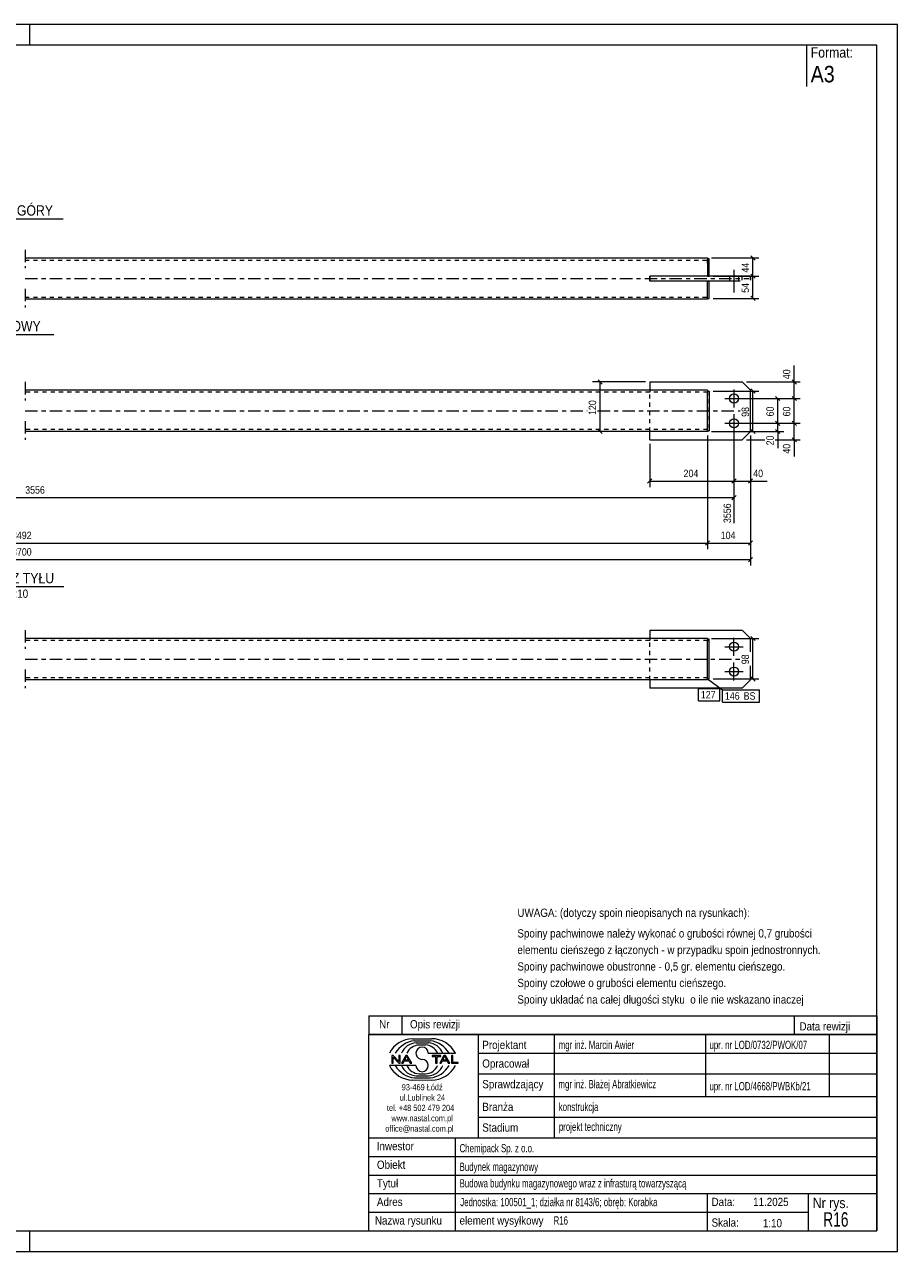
# Model space of a CAD drawing. Header units: millimetres. Extents: x 0 to 420, y 0 to 297.
# Tile 2 of 2: x 209 to 420, y 0 to 297. Entities that reach past the tile are written whole.
import ezdxf

# ---------------------------------------------------------------- set-up
doc = ezdxf.new("R2010")
doc.units = ezdxf.units.MM
for name, pattern in [('XKITLINE00', [0]), ('XKITLINE01', [4, 1, -1, 1, -1]), ('XKITLINE03', [6, 3, -1, 1, -1])]:
    doc.linetypes.add(name, pattern=pattern)
for name, color, linetype, lineweight in [('Arkusz rysunku', 3, 'Continuous', 0), ('Element', 2, 'Continuous', 0), ('Inny typ obiektu', 7, 'Continuous', 0), ('Wymiar', 4, 'Continuous', 0), ('Znak elementu', 2, 'Continuous', 0), ('Śruba', 3, 'Continuous', 0)]:
    doc.layers.add(name, color=color, linetype=linetype, lineweight=lineweight)
doc.styles.add('ARIAL', font='ARIAL.TTF')

msp = doc.modelspace()

# ---------------------------------------------------------------- linework, layer by layer
at = {"layer": 'Arkusz rysunku', "linetype": 'XKITLINE00', "lineweight": 0}
for p, q in [((420, 297), (0, 297)), ((210, 292), (210, 297)), ((420, 297), (415, 297)), ((420, 0), (420, 297)), ((415, 292), (5, 292)), ((415, 5), (415, 292)), ((5, 5), (415, 5)), ((210, 0), (210, 5)), ((0, 0), (420, 0))]:
    msp.add_line(p, q, dxfattribs=at)
at = {"layer": 'Element', "linetype": 'XKITLINE03', "lineweight": 0}
for p, q in [((208.82, 242.5), (208.82, 238)), ((208.82, 235.5), (384.02, 235.5)), ((208.82, 233), (208.82, 228.5)), ((208.82, 210.48), (208.82, 205.98)), ((208.82, 203.48), (344.9, 203.48)), ((347.42, 203.48), (381.9, 203.48)), ((208.82, 200.98), (208.82, 196.48)), ((208.82, 150.38), (208.82, 145.88)), ((208.82, 143.38), (381.9, 143.38)), ((208.82, 140.88), (208.82, 136.38))]:
    msp.add_line(p, q, dxfattribs=at)
at = {"layer": 'Element', "linetype": 'XKITLINE00', "lineweight": 0}
for p, q in [((208.82, 240.5), (374.02, 240.5)), ((374.02, 240.5), (374.02, 240.4)), ((374.02, 240.4), (374.02, 240.3)), ((374.02, 240.3), (374.02, 239.89)), ((374.42, 240.3), (374.02, 240.3)), ((374.02, 239.89), (374.02, 239.25)), ((374.02, 239.25), (374.02, 236.1)), ((374.42, 236.1), (374.42, 240.3)), ((384.42, 236.1), (360.02, 236.1)), ((360.02, 234.9), (360.02, 236.1)), ((381.9, 234.9), (360.02, 234.9)), ((374.02, 231.11), (374.02, 234.9)), ((374.42, 230.7), (374.42, 234.9)), ((382.42, 235.1), (382.42, 236.1)), ((384.42, 236.1), (384.42, 235.1)), ((374.02, 230.5), (208.82, 230.5)), ((374.02, 230.7), (374.02, 231.11)), ((374.02, 230.5), (374.02, 230.7)), ((374.02, 230.7), (374.42, 230.7)), ((374.02, 208.48), (208.82, 208.48)), ((360.02, 210.48), (360.02, 208.48)), ((360.02, 210.48), (382.42, 210.48)), ((374.02, 208.48), (374.02, 208.38)), ((374.02, 208.38), (374.02, 208.28)), ((374.02, 208.28), (374.02, 207.87)), ((374.02, 208.28), (374.42, 208.28)), ((374.42, 208.28), (374.42, 198.68)), ((382.42, 210.48), (384.42, 208.48)), ((384.42, 205.07), (384.42, 208.48)), ((374.02, 207.87), (374.02, 207.23)), ((374.02, 199.09), (374.02, 207.23)), ((384.42, 201.68), (384.42, 205.07)), ((374.02, 198.68), (374.02, 199.09)), ((384.42, 198.48), (384.42, 201.68)), ((374.02, 198.48), (208.82, 198.48)), ((360.02, 196.48), (360.02, 198.48)), ((360.02, 196.48), (382.42, 196.48)), ((374.02, 198.48), (374.02, 198.68)), ((374.42, 198.68), (374.02, 198.68)), ((382.42, 196.48), (384.42, 198.48)), ((360.02, 150.38), (360.02, 148.38)), ((360.02, 150.38), (382.42, 150.38)), ((382.42, 150.38), (384.42, 148.38)), ((374.02, 148.38), (208.82, 148.38)), ((374.02, 148.38), (374.02, 148.28)), ((374.02, 148.28), (374.02, 148.18)), ((374.02, 148.18), (374.02, 147.77)), ((374.42, 148.18), (374.02, 148.18)), ((374.02, 138.99), (374.02, 147.77)), ((374.42, 138.58), (374.42, 148.18)), ((384.42, 145.17), (384.42, 148.38)), ((384.42, 138.38), (384.42, 141.78)), ((374.02, 138.38), (208.82, 138.38)), ((360.02, 138.38), (360.02, 136.38)), ((374.02, 138.58), (374.02, 138.99)), ((374.02, 138.38), (374.02, 138.58)), ((374.02, 138.58), (374.42, 138.58)), ((384.42, 138.38), (382.42, 136.38)), ((382.42, 136.38), (360.02, 136.38))]:
    msp.add_line(p, q, dxfattribs=at)
at = {"layer": 'Element', "linetype": 'XKITLINE01', "lineweight": 0}
for p, q in [((208.82, 240), (374.02, 240)), ((374.02, 240.3), (374.02, 239.89)), ((374.02, 239.89), (374.02, 236.1)), ((374.02, 239.25), (374.02, 239.73)), ((374.02, 236.1), (360.02, 236.1)), ((360.02, 236.1), (360.02, 234.9)), ((360.02, 236.1), (360.02, 234.9)), ((374.02, 234.9), (360.02, 234.9)), ((374.02, 236.1), (374.42, 236.1)), ((374.02, 231.11), (374.02, 234.9)), ((374.02, 234.9), (374.42, 234.9)), ((382.42, 235.1), (382.42, 236.1)), ((384.42, 235.1), (384.42, 236.1)), ((208.82, 231), (374.02, 231)), ((374.02, 231.06), (374.02, 231.11)), ((374.02, 230.7), (374.02, 231.11)), ((374.02, 207.98), (208.82, 207.98)), ((360.02, 208.48), (360.02, 207.98)), ((360.02, 198.48), (360.02, 208.48)), ((374.02, 208.28), (374.02, 207.52)), ((374.02, 208.28), (374.02, 198.68)), ((374.02, 208.28), (374.42, 208.28)), ((374.42, 208.28), (374.42, 198.68)), ((374.02, 199.09), (374.02, 207.87)), ((374.02, 207.23), (374.02, 207.71)), ((374.02, 199.04), (374.02, 199.09)), ((374.02, 198.68), (374.02, 199.09)), ((374.02, 198.98), (208.82, 198.98)), ((360.02, 198.48), (360.02, 198.98)), ((374.02, 198.68), (374.42, 198.68)), ((374.02, 147.88), (208.82, 147.88)), ((360.02, 148.38), (360.02, 147.88)), ((360.02, 138.38), (360.02, 148.38)), ((374.02, 148.38), (374.02, 148.28)), ((374.02, 148.18), (374.02, 147.77)), ((374.02, 138.58), (374.02, 148.18)), ((374.02, 148.18), (374.42, 148.18)), ((374.02, 138.99), (374.02, 147.77)), ((374.42, 138.58), (374.42, 148.18)), ((374.02, 138.88), (208.82, 138.88)), ((360.02, 138.38), (360.02, 138.88)), ((360.02, 138.48), (360.02, 138.38)), ((360.02, 138.48), (360.02, 138.38)), ((374.02, 138.58), (374.02, 138.99)), ((374.02, 138.58), (374.42, 138.58)), ((374.02, 138.38), (374.02, 138.48))]:
    msp.add_line(p, q, dxfattribs=at)
at = {"layer": 'Inny typ obiektu', "linetype": 'XKITLINE00', "lineweight": 0}
for p, q in [((398, 292), (398, 282)), ((195.46, 250), (218.06, 250)), ((186.72, 222), (215.8, 222)), ((196.89, 160.98), (218.19, 160.98)), ((292, 57), (292, 52.5)), ((292, 57), (415, 57)), ((300, 57), (300, 52.5)), ((395, 57), (395, 52.5)), ((415, 57), (415, 52.5)), ((415, 52.5), (292, 52.5)), ((292, 5), (292, 52.5)), ((292, 52.5), (415, 52.5)), ((302.62, 51.49), (307.23, 51.5)), ((303.07, 50.99), (306.86, 51)), ((303.46, 50.49), (306.45, 50.49)), ((318.5, 52.5), (318.5, 27.5)), ((337, 27.5), (337, 52.5)), ((373.5, 52.5), (373.5, 37.5)), ((403.5, 52.5), (403.5, 37.5)), ((415, 52.5), (415, 5)), ((304.2, 49.98), (305.73, 49.99)), ((306.42, 47.99), (312.98, 47.99)), ((318.5, 48), (415, 48)), ((303.43, 45.01), (297, 45.01)), ((297.93, 47.44), (297.57, 47.44)), ((297.57, 47.44), (297.57, 45.56)), ((297.57, 45.56), (297.9, 45.56)), ((297.9, 47.04), (299.29, 45.56)), ((297.9, 45.56), (297.9, 47.04)), ((299.31, 45.96), (297.93, 47.44)), ((299.29, 45.56), (299.65, 45.56)), ((299.65, 47.44), (299.31, 47.44)), ((299.31, 47.44), (299.31, 45.96)), ((299.65, 45.56), (299.65, 47.44)), ((300.96, 47.44), (299.94, 45.56)), ((299.94, 45.56), (300.31, 45.56)), ((300.31, 45.56), (300.61, 46.13)), ((300.61, 46.13), (301.71, 46.13)), ((300.71, 46.33), (301.14, 47.24)), ((301.6, 46.33), (300.71, 46.33)), ((301.33, 47.44), (300.96, 47.44)), ((301.14, 47.24), (301.6, 46.33)), ((302.41, 45.56), (301.33, 47.44)), ((301.71, 46.13), (302.02, 45.56)), ((302.02, 45.56), (302.41, 45.56)), ((309.43, 47.44), (307.34, 47.44)), ((307.34, 47.44), (307.34, 47.22)), ((307.34, 47.22), (308.21, 47.22)), ((308.21, 47.22), (308.21, 45.56)), ((308.21, 45.56), (308.56, 45.56)), ((308.56, 45.56), (308.56, 47.22)), ((308.56, 47.22), (309.43, 47.22)), ((310.21, 47.44), (309.2, 45.56)), ((309.2, 45.56), (309.57, 45.56)), ((309.43, 47.22), (309.43, 47.44)), ((309.57, 45.56), (309.86, 46.13)), ((309.86, 46.13), (310.96, 46.13)), ((309.96, 46.33), (310.39, 47.24)), ((310.86, 46.33), (309.96, 46.33)), ((310.59, 47.44), (310.21, 47.44)), ((310.4, 47.24), (310.39, 47.24)), ((310.4, 47.24), (310.86, 46.33)), ((311.67, 45.56), (310.59, 47.44)), ((310.96, 46.13), (311.27, 45.56)), ((311.27, 45.56), (311.67, 45.56)), ((312.36, 47.44), (312.01, 47.44)), ((312.01, 47.44), (312.01, 45.56)), ((312.01, 45.56), (313.66, 45.56)), ((312.36, 45.78), (312.36, 47.44)), ((313.66, 45.78), (312.36, 45.78)), ((313.66, 45.56), (313.66, 45.78)), ((303.07, 42.01), (306.86, 42)), ((303.46, 42.51), (306.45, 42.51)), ((304.2, 43.02), (305.73, 43.01)), ((318.5, 43), (415, 43)), ((302.62, 41.51), (307.23, 41.5)), ((318.5, 37.5), (415, 37.5)), ((318.5, 32.5), (415, 32.5)), ((292, 27.5), (415, 27.5)), ((313, 5), (313, 27.5)), ((292, 23), (415, 23)), ((292, 18.5), (415, 18.5)), ((292, 14), (415, 14)), ((374, 5), (374, 14)), ((398.5, 5), (398.5, 14)), ((292, 9.5), (398.5, 9.5)), ((292, 5), (415, 5))]:
    msp.add_line(p, q, dxfattribs=at)
for centre, radius, start, end in [((302.72, 45.08), 6.42, 90.8317, 153.0136), ((303.67, 45), 6.02, 95.7347, 150.2266), ((306.22, 46.41), 4.08, 22.7023, 86.7527), ((306.24, 44.98), 6.04, 29.8256, 84.1252), ((307.25, 45.07), 6.43, 27.0191, 90.199), ((303.7, 46.42), 4.07, 93.3428, 157.3393), ((304.33, 46.6), 3.38, 92.229, 155.8008), ((304.92, 47.99), 1.49, 0.0741, 179.9259), ((304.92, 47.99), 1.49, 179.9259, 270), ((305.59, 46.6), 3.39, 24.2351, 87.5913), ((302.72, 47.92), 6.42, 206.9864, 269.1683), ((303.67, 48), 6.02, 209.7734, 264.2653), ((303.7, 46.58), 4.07, 202.6607, 266.6572), ((304.33, 46.4), 3.38, 204.1992, 267.771), ((304.92, 45.01), 1.49, 180.0741, 359.9259), ((304.92, 45), 1.49, 0.0741, 90), ((305.59, 46.4), 3.39, 272.4087, 335.7649), ((306.22, 46.59), 4.08, 273.2473, 337.2977), ((306.24, 48.02), 6.04, 275.8748, 330.1744), ((307.25, 47.93), 6.43, 269.801, 332.9809)]:
    msp.add_arc(centre, radius, start, end, dxfattribs=at)
at = {"layer": 'Wymiar', "linetype": 'XKITLINE00', "lineweight": 0}
for p, q in [((384.51, 241.01), (385.53, 239.99)), ((375.02, 240.5), (386.46, 240.5)), ((385.02, 236.1), (385.02, 240.5)), ((375.42, 236.1), (386.46, 236.1)), ((375.42, 236.1), (386.46, 236.1)), ((384.51, 236.61), (385.53, 235.59)), ((384.51, 236.61), (385.53, 235.59)), ((385.02, 230.7), (385.02, 236.1)), ((375.42, 230.7), (386.46, 230.7)), ((384.51, 231.21), (385.53, 230.19)), ((395.02, 210.48), (395.02, 214.5)), ((395.02, 210.48), (395.02, 214.5)), ((347.51, 210.99), (348.53, 209.97)), ((394.51, 210.99), (395.53, 209.97)), ((359.02, 210.48), (346.16, 210.48)), ((348.02, 198.48), (348.02, 210.48)), ((375.42, 208.28), (386.46, 208.28)), ((383.42, 210.48), (396.46, 210.48)), ((384.51, 208.79), (385.53, 207.77)), ((385.02, 198.48), (385.02, 208.28)), ((395.02, 206.48), (395.02, 210.48)), ((381.42, 206.48), (396.46, 206.48)), ((381.42, 206.48), (396.46, 206.48)), ((381.42, 206.48), (392.46, 206.48)), ((390.51, 206.99), (391.53, 205.97)), ((391.02, 200.48), (391.02, 206.48)), ((394.51, 206.99), (395.53, 205.97)), ((394.51, 206.99), (395.53, 205.97)), ((395.02, 200.48), (395.02, 206.48)), ((380.42, 199.48), (380.42, 176.32)), ((380.42, 199.48), (380.42, 185.04)), ((380.42, 199.48), (380.42, 185.04)), ((381.42, 200.48), (396.46, 200.48)), ((381.42, 200.48), (396.46, 200.48)), ((381.42, 200.48), (392.46, 200.48)), ((381.42, 200.48), (392.46, 200.48)), ((390.51, 200.99), (391.53, 199.97)), ((390.51, 200.99), (391.53, 199.97)), ((391.02, 198.48), (391.02, 200.48)), ((394.51, 200.99), (395.53, 199.97)), ((394.51, 200.99), (395.53, 199.97)), ((395.02, 196.48), (395.02, 200.48)), ((359.02, 198.48), (346.16, 198.48)), ((347.51, 198.99), (348.53, 197.97)), ((374.02, 197.48), (374.02, 170.04)), ((374.02, 197.48), (374.02, 170.04)), ((375.02, 198.48), (386.46, 198.48)), ((375.02, 198.48), (392.46, 198.48)), ((383.42, 196.48), (387.9, 196.48)), ((384.42, 197.48), (384.42, 166.04)), ((384.42, 197.48), (384.42, 170.04)), ((384.42, 197.48), (384.42, 185.04)), ((384.51, 198.99), (385.53, 197.97)), ((390.42, 196.48), (396.46, 196.48)), ((390.51, 198.99), (391.53, 197.97)), ((391.02, 198.48), (391.02, 194.46)), ((391.02, 198.48), (391.02, 194.46)), ((394.51, 196.99), (395.53, 195.97)), ((395.02, 196.48), (395.02, 192.46)), ((395.02, 196.48), (395.02, 192.46)), ((360.02, 195.48), (360.02, 185.04)), ((360.53, 186.99), (359.51, 185.97)), ((360.02, 186.48), (380.42, 186.48)), ((380.93, 186.99), (379.91, 185.97)), ((380.93, 186.99), (379.91, 185.97)), ((380.42, 186.48), (384.42, 186.48)), ((384.93, 186.99), (383.91, 185.97)), ((384.42, 186.48), (388.44, 186.48)), ((384.42, 186.48), (388.44, 186.48)), ((42.62, 182.48), (380.42, 182.48)), ((380.93, 182.99), (379.91, 181.97)), ((42.62, 171.48), (374.02, 171.48)), ((374.53, 171.99), (373.51, 170.97)), ((374.53, 171.99), (373.51, 170.97)), ((374.02, 171.48), (384.42, 171.48)), ((384.93, 171.99), (383.91, 170.97)), ((32.22, 167.48), (384.42, 167.48)), ((384.93, 167.99), (383.91, 166.97)), ((384.51, 148.89), (385.53, 147.87)), ((375.02, 148.38), (386.46, 148.38)), ((385.02, 138.58), (385.02, 148.38)), ((375.42, 138.58), (386.46, 138.58)), ((384.51, 139.09), (385.53, 138.07))]:
    msp.add_line(p, q, dxfattribs=at)
at = {"layer": 'Znak elementu', "linetype": 'XKITLINE00', "lineweight": 0}
for p, q in [((374.02, 138.58), (377.63, 135.97)), ((371.81, 136.28), (377.02, 136.28)), ((371.81, 133.28), (371.81, 136.28)), ((377.02, 133.28), (377.02, 136.28)), ((377.63, 135.97), (386.58, 135.97)), ((377.63, 132.97), (377.63, 135.97)), ((386.58, 132.97), (386.58, 135.97)), ((371.81, 133.28), (377.02, 133.28)), ((377.63, 132.97), (386.58, 132.97))]:
    msp.add_line(p, q, dxfattribs=at)
at = {"layer": 'Śruba', "linetype": 'XKITLINE00', "lineweight": 0}
for p, q in [((380.42, 237.65), (380.42, 232.15)), ((380.42, 237.65), (380.42, 232.15)), ((379.32, 236.1), (379.32, 234.9)), ((379.32, 236.1), (379.32, 234.9)), ((381.52, 236.1), (381.52, 234.9)), ((381.52, 236.1), (381.52, 234.9)), ((380.42, 208.68), (380.42, 204.28)), ((378.22, 206.48), (382.62, 206.48)), ((380.42, 202.68), (380.42, 198.28)), ((378.22, 200.48), (382.62, 200.48)), ((380.42, 144.18), (380.42, 148.58)), ((378.22, 146.38), (382.62, 146.38)), ((380.42, 138.18), (380.42, 142.58)), ((378.22, 140.38), (382.62, 140.38))]:
    msp.add_line(p, q, dxfattribs=at)
for centre in [(380.42, 206.48), (380.42, 200.48), (380.42, 146.38), (380.42, 140.38)]:
    msp.add_circle(centre, 1.1, dxfattribs=at)

# ---------------------------------------------------------------- texts
at = {"layer": 'Inny typ obiektu', "style": 'ARIAL'}
for s, height, width, p in [('Format:', 2.5, 0.85, (399, 289)), ('A3', 4, 0.85, (399, 283)), ('RZUT Z GÓRY', 2.5, 0.85, (195.46, 250.75)), ('WIDOK CZOŁOWY', 2.5, 0.85, (186.72, 222.75)), ('RZUT Z TYŁU', 2.5, 0.85, (196.89, 161.73)), ('1:10', 2, 0.85, (204.94, 158.23)), ('UWAGA: (dotyczy spoin nieopisanych na rysunkach):', 2, 0.85, (328, 81)), ('Spoiny pachwinowe należy wykonać o grubości równej 0,7 grubości', 2, 0.85, (328, 76)), ('elementu cieńszego z łączonych - w przypadku spoin jednostronnych.', 2, 0.85, (328, 72)), ('Spoiny pachwinowe obustronne - 0,5 gr. elementu cieńszego.', 2, 0.85, (328, 68)), ('Spoiny czołowe o grubości elementu cieńszego.', 2, 0.85, (328, 64)), ('Spoiny układać na całej długości styku  o ile nie wskazano inaczej', 2, 0.85, (328, 60)), ('Nr', 2, 0.85, (294.54, 54)), ('Opis rewizji', 2, 0.85, (302, 54)), ('Data rewizji', 2, 0.85, (396.28, 53.5)), ('Projektant', 2, 0.85, (319.5, 49)), ('mgr inż. Marcin Awier', 2, 0.68, (338, 49)), ('upr. nr LOD/0732/PWOK/07', 2, 0.68, (374.5, 49)), ('Opracował', 2, 0.85, (319.5, 44.5)), ('Sprawdzający', 2, 0.85, (319.5, 39.5)), ('mgr inż. Błażej Abratkiewicz', 2, 0.68, (337.94, 39.5)), ('93-469 Łódź', 1.5, 0.85, (300, 39)), ('upr. nr LOD/4668/PWBKb/21', 2, 0.68, (374.5, 39)), ('ul.Lublinek 24', 1.5, 0.85, (299.5, 36.5)), ('Branża', 2, 0.85, (319.5, 34)), ('konstrukcja', 2, 0.68, (338, 34)), ('tel. +48 502 479 204', 1.5, 0.85, (296.41, 34)), ('www.nastal.com.pl', 1.5, 0.85, (297.5, 31.5)), ('office@nastal.com.pl', 1.5, 0.85, (296, 29)), ('Stadium', 2, 0.85, (319.5, 29)), ('projekt techniczny', 2, 0.68, (338.04, 29.19)), ('Inwestor', 2, 0.85, (293.96, 24.5)), ('Chemipack Sp. z o.o.', 2, 0.68, (314, 24)), ('Obiekt', 2, 0.85, (294, 20)), ('Budynek magazynowy', 2, 0.68, (314, 19.5)), ('Tytuł', 2, 0.85, (294, 15.5)), ('Budowa budynku magazynowego wraz z infrasturą towarzyszącą', 2, 0.68, (314, 15.5)), ('Adres', 2, 0.85, (294, 11)), ('Jednostka: 100501_1; działka nr 8143/6; obręb: Korabka', 2, 0.68, (314.16, 10.96)), ('Data:', 2, 0.85, (375, 11)), ('11.2025', 2, 0.85, (385.06, 11)), ('Nr rys.', 2.5, 0.85, (399.5, 10.5)), ('R16', 3.5, 0.68, (402.04, 6)), ('Nazwa rysunku', 2, 0.85, (293.5, 6.5)), ('element wysyłkowy', 2, 0.85, (314, 6.5)), ('R16', 2, 0.68, (336.75, 6.5)), ('Skala:', 2, 0.85, (375, 6)), ('1:10', 2, 0.85, (387.42, 5.85))]:
    msp.add_text(s, height=height, dxfattribs=dict(at, width=width)).set_placement(p)
at = {"layer": 'Wymiar', "style": 'ARIAL', "width": 0.85}
for s, p in [('44', (384.06, 236.96)), ('54', (384.06, 232.06)), ('40', (394.06, 211.15)), ('120', (347.06, 202.48)), ('98', (384.06, 202.04)), ('60', (390.06, 202.14)), ('60', (394.06, 202.14)), ('20', (390.06, 195.13)), ('40', (394.06, 193.13)), ('3556', (379.7, 176.32)), ('98', (384.06, 142.14))]:
    msp.add_text(s, height=1.8, rotation=90.0002, dxfattribs=at).set_placement(p)
for s, p in [('204', (368.22, 187.44)), ('40', (385.09, 187.44)), ('3556', (208.85, 183.44)), ('3492', (205.65, 172.44)), ('104', (377.22, 172.44)), ('3700', (205.65, 168.44))]:
    msp.add_text(s, height=1.8, dxfattribs=at).set_placement(p)
at = {"layer": 'Znak elementu', "style": 'ARIAL', "width": 0.85}
for s, p in [('127', (372.41, 133.88)), ('146', (378.23, 133.57)), ('BS', (382.77, 133.57))]:
    msp.add_text(s, height=1.8, dxfattribs=at).set_placement(p)

doc.saveas('drawing.dxf')
